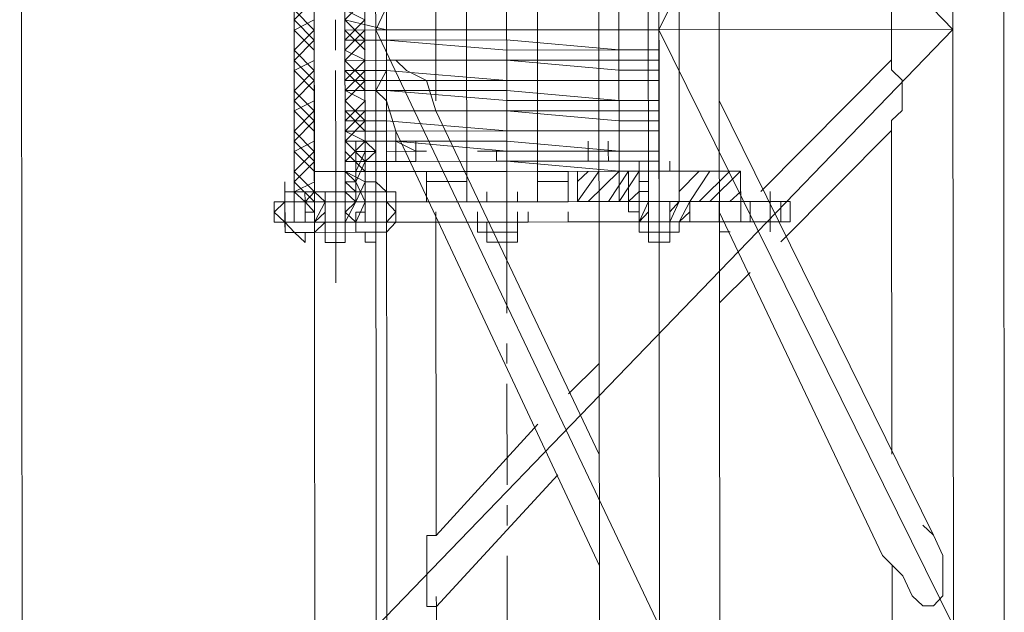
# Model space of a CAD drawing. Header units: inches. Extents: x -5850 to 5646, y 8947 to 13007.
# Tile 214 of 256: x -4173 to -4132, y 11287 to 11312. Entities that reach past the tile are written whole.
import ezdxf

# ---------------------------------------------------------------- set-up
doc = ezdxf.new("R2010")
doc.units = ezdxf.units.IN
doc.header["$MEASUREMENT"] = 0
doc.layers.add('at_Entity', color=7, linetype='Continuous')
doc.layers.add('at_Rect', color=7, linetype='Continuous')

msp = doc.modelspace()

# ---------------------------------------------------------------- linework, layer by layer
at = {"layer": 'at_Entity', "color": 7, "lineweight": 20}
for p, q in [((-4172.764, 11398.21), (-4171.962, 10500.19)), ((-4160.519, 11361.054), (-4160.474, 11311.207)), ((-4148.641, 11361.065), (-4148.596, 11311.217)), ((-4157.909, 11311.209), (-4157.931, 11336.13)), ((-4157.931, 11336.13), (-4133.819, 11311.231)), ((-4146.109, 11336.141), (-4157.909, 11311.209)), ((-4146.087, 11311.22), (-4146.109, 11336.141)), ((-4133.841, 11336.152), (-4146.087, 11311.22)), ((-4143.578, 11311.222), (-4143.6, 11336.143)), ((-4133.819, 11311.231), (-4133.841, 11336.152)), ((-4131.7, 11311.233), (-4131.722, 11336.154)), ((-4161.304, 11304.029), (-4161.329, 11331.906)), ((-4158.349, 11304.032), (-4158.374, 11331.908)), ((-4157.457, 11304.033), (-4157.481, 11331.909)), ((-4154.111, 11304.036), (-4154.136, 11331.912)), ((-4151.18, 11331.915), (-4151.155, 11304.038)), ((-4147.754, 11304.041), (-4147.778, 11331.918)), ((-4160.469, 11305.296), (-4160.492, 11331.059)), ((-4160.469, 11305.296), (-4160.492, 11331.059)), ((-4159.209, 11331.06), (-4159.186, 11305.297)), ((-4159.209, 11331.06), (-4159.186, 11305.297)), ((-4146.527, 11304.042), (-4146.551, 11331.071)), ((-4145.268, 11331.072), (-4145.245, 11305.309)), ((-4156.793, 10561.031), (-4157.478, 11328.106)), ((-4155.4, 11311.211), (-4155.402, 11313.749)), ((-4159.192, 11311.632), (-4159.192, 11312.056)), ((-4136.385, 11312.076), (-4136.384, 11311.228)), ((-4159.192, 11311.632), (-4157.463, 11311.21)), ((-4159.192, 11311.632), (-4159.192, 11311.208)), ((-4146.087, 11311.22), (-4146.087, 11311.643)), ((-4146.087, 11311.643), (-4146.087, 11311.22)), ((-4160.474, 11311.207), (-4160.43, 11261.365)), ((-4157.463, 11311.21), (-4159.192, 11311.208)), ((-4159.191, 11310.79), (-4159.192, 11311.208)), ((-4159.191, 11310.79), (-4159.192, 11311.208)), ((-4157.909, 11311.209), (-4133.819, 11311.231)), ((-4157.909, 11311.209), (-4146.065, 11286.299)), ((-4157.887, 11286.288), (-4157.909, 11311.209)), ((-4133.819, 11311.231), (-4157.887, 11286.288)), ((-4157.463, 11311.21), (-4152.444, 11311.214)), ((-4157.463, 11311.21), (-4152.444, 11311.214)), ((-4155.397, 11308.256), (-4155.4, 11311.211)), ((-4152.444, 11311.214), (-4147.76, 11311.218)), ((-4147.76, 11311.218), (-4152.444, 11311.214)), ((-4148.596, 11311.217), (-4148.552, 11261.375)), ((-4147.76, 11311.218), (-4146.087, 11311.22)), ((-4146.087, 11311.22), (-4147.76, 11311.218)), ((-4146.087, 11311.22), (-4146.086, 11310.378)), ((-4146.065, 11286.299), (-4146.087, 11311.22)), ((-4146.087, 11311.22), (-4133.797, 11286.31)), ((-4143.555, 11286.301), (-4143.578, 11311.222)), ((-4136.384, 11311.228), (-4136.383, 11309.962)), ((-4133.797, 11286.31), (-4133.819, 11311.231)), ((-4131.678, 11286.312), (-4131.7, 11311.233)), ((-4159.191, 11310.79), (-4157.463, 11310.791)), ((-4157.463, 11310.791), (-4159.191, 11310.79)), ((-4159.191, 11309.942), (-4159.191, 11310.79)), ((-4157.463, 11310.791), (-4152.444, 11310.796)), ((-4157.463, 11310.791), (-4152.443, 11310.372)), ((-4152.444, 11310.796), (-4147.759, 11310.376)), ((-4146.086, 11310.378), (-4146.087, 11310.801)), ((-4159.191, 11309.942), (-4159.191, 11310.366)), ((-4147.759, 11310.376), (-4152.443, 11310.372)), ((-4147.759, 11310.376), (-4146.086, 11310.378)), ((-4146.086, 11310.378), (-4147.759, 11310.376)), ((-4146.086, 11310.378), (-4146.086, 11309.954)), ((-4136.383, 11309.962), (-4136.383, 11310.386)), ((-4159.191, 11309.942), (-4157.462, 11309.944)), ((-4157.462, 11309.944), (-4159.191, 11309.942)), ((-4159.19, 11309.518), (-4159.191, 11309.942)), ((-4157.462, 11309.944), (-4152.443, 11309.948)), ((-4157.462, 11309.944), (-4152.443, 11309.948)), ((-4157.071, 11309.944), (-4157.462, 11309.944)), ((-4157.462, 11309.944), (-4157.461, 11309.52)), ((-4157.071, 11309.944), (-4157.462, 11309.944)), ((-4157.462, 11309.944), (-4157.461, 11309.52)), ((-4157.071, 11309.944), (-4157.462, 11309.944)), ((-4157.462, 11309.944), (-4157.461, 11309.52)), ((-4157.071, 11309.944), (-4157.462, 11309.944)), ((-4157.462, 11309.944), (-4157.461, 11309.52)), ((-4157.071, 11309.944), (-4157.462, 11309.944)), ((-4157.462, 11309.944), (-4157.461, 11309.52)), ((-4157.071, 11309.944), (-4157.462, 11309.944)), ((-4157.462, 11309.944), (-4157.461, 11309.52)), ((-4157.461, 11309.52), (-4157.462, 11309.944)), ((-4157.462, 11309.944), (-4157.071, 11309.944)), ((-4156.625, 11309.521), (-4157.071, 11309.944)), ((-4156.625, 11309.521), (-4157.071, 11309.944)), ((-4156.625, 11309.521), (-4157.071, 11309.944)), ((-4156.625, 11309.521), (-4157.071, 11309.944)), ((-4156.625, 11309.521), (-4157.071, 11309.944)), ((-4156.625, 11309.521), (-4157.071, 11309.944)), ((-4157.071, 11309.944), (-4156.625, 11309.521)), ((-4147.759, 11309.952), (-4152.443, 11309.948)), ((-4152.443, 11309.948), (-4147.758, 11309.529)), ((-4147.759, 11309.952), (-4146.086, 11309.954)), ((-4146.086, 11309.53), (-4146.086, 11309.954)), ((-4141.843, 11304.465), (-4136.383, 11309.962)), ((-4136.383, 11309.962), (-4141.843, 11304.465)), ((-4136.383, 11309.539), (-4136.383, 11309.962)), ((-4136.383, 11309.539), (-4136.383, 11309.962)), ((-4136.383, 11309.539), (-4136.383, 11309.962)), ((-4136.383, 11309.539), (-4136.383, 11309.962)), ((-4136.383, 11309.539), (-4136.383, 11309.962)), ((-4136.383, 11309.539), (-4136.383, 11309.962)), ((-4136.383, 11309.539), (-4136.383, 11309.962)), ((-4159.19, 11309.518), (-4157.461, 11309.52)), ((-4159.19, 11309.518), (-4159.19, 11309.095)), ((-4157.461, 11309.52), (-4157.907, 11308.677)), ((-4157.461, 11309.52), (-4157.907, 11308.677)), ((-4157.461, 11309.52), (-4157.907, 11308.677)), ((-4157.461, 11309.52), (-4157.907, 11308.677)), ((-4157.461, 11309.52), (-4157.907, 11308.677)), ((-4157.461, 11309.52), (-4157.907, 11308.677)), ((-4157.907, 11308.677), (-4157.461, 11309.52)), ((-4157.461, 11309.52), (-4152.442, 11309.101)), ((-4155.788, 11309.098), (-4156.625, 11309.521)), ((-4155.788, 11309.098), (-4156.625, 11309.521)), ((-4155.788, 11309.098), (-4156.625, 11309.521)), ((-4155.788, 11309.098), (-4156.625, 11309.521)), ((-4155.788, 11309.098), (-4156.625, 11309.521)), ((-4155.788, 11309.098), (-4156.625, 11309.521)), ((-4156.625, 11309.521), (-4155.788, 11309.098)), ((-4147.758, 11309.529), (-4146.086, 11309.53)), ((-4146.085, 11309.106), (-4146.086, 11309.53)), ((-4146.086, 11309.53), (-4146.085, 11309.106)), ((-4135.936, 11309.115), (-4136.383, 11309.539)), ((-4135.936, 11309.115), (-4136.383, 11309.539)), ((-4135.936, 11309.115), (-4136.383, 11309.539)), ((-4135.936, 11309.115), (-4136.383, 11309.539)), ((-4135.936, 11309.115), (-4136.383, 11309.539)), ((-4135.936, 11309.115), (-4136.383, 11309.539)), ((-4135.936, 11309.115), (-4136.383, 11309.539)), ((-4159.19, 11309.095), (-4157.461, 11309.096)), ((-4159.189, 11308.676), (-4159.19, 11309.095)), ((-4159.189, 11308.676), (-4159.19, 11309.095)), ((-4152.442, 11309.101), (-4157.461, 11309.096)), ((-4155.397, 11307.832), (-4155.788, 11309.098)), ((-4155.397, 11307.832), (-4155.788, 11309.098)), ((-4155.397, 11307.832), (-4155.788, 11309.098)), ((-4155.397, 11307.832), (-4155.788, 11309.098)), ((-4155.397, 11307.832), (-4155.788, 11309.098)), ((-4155.397, 11307.832), (-4155.788, 11309.098)), ((-4155.788, 11309.098), (-4155.397, 11307.832)), ((-4152.442, 11309.101), (-4147.758, 11309.105)), ((-4147.758, 11309.105), (-4152.442, 11309.101)), ((-4147.758, 11309.105), (-4146.085, 11309.106)), ((-4146.085, 11309.106), (-4147.758, 11309.105)), ((-4146.085, 11309.106), (-4146.084, 11308.264)), ((-4135.935, 11307.849), (-4135.936, 11309.115)), ((-4135.935, 11307.849), (-4135.936, 11309.115)), ((-4135.935, 11307.849), (-4135.936, 11309.115)), ((-4135.935, 11307.849), (-4135.936, 11309.115)), ((-4135.935, 11307.849), (-4135.936, 11309.115)), ((-4135.935, 11307.849), (-4135.936, 11309.115)), ((-4135.935, 11307.849), (-4135.936, 11309.115)), ((-4152.442, 11308.682), (-4157.461, 11308.678)), ((-4152.442, 11308.682), (-4147.757, 11308.263)), ((-4146.084, 11308.264), (-4146.085, 11308.688)), ((-4159.189, 11308.676), (-4157.461, 11308.678)), ((-4157.461, 11308.678), (-4159.189, 11308.676)), ((-4159.189, 11307.829), (-4159.189, 11308.676)), ((-4157.907, 11308.677), (-4157.46, 11308.254)), ((-4157.907, 11308.677), (-4157.46, 11308.254)), ((-4157.907, 11308.677), (-4157.46, 11308.254)), ((-4157.907, 11308.677), (-4157.46, 11308.254)), ((-4157.907, 11308.677), (-4157.46, 11308.254)), ((-4157.907, 11308.677), (-4157.46, 11308.254)), ((-4157.46, 11308.254), (-4157.907, 11308.677)), ((-4157.461, 11308.678), (-4152.442, 11308.258)), ((-4159.189, 11307.829), (-4159.189, 11308.252)), ((-4157.46, 11308.254), (-4157.069, 11306.989)), ((-4157.46, 11308.254), (-4157.069, 11306.989)), ((-4157.46, 11308.254), (-4157.069, 11306.989)), ((-4157.46, 11308.254), (-4157.069, 11306.989)), ((-4157.46, 11308.254), (-4157.069, 11306.989)), ((-4157.46, 11308.254), (-4157.069, 11306.989)), ((-4157.069, 11306.989), (-4157.46, 11308.254)), ((-4147.757, 11308.263), (-4152.442, 11308.258)), ((-4147.757, 11308.263), (-4146.084, 11308.264)), ((-4146.084, 11308.264), (-4147.757, 11308.263)), ((-4146.084, 11308.264), (-4146.084, 11307.84)), ((-4134.637, 11290.112), (-4143.575, 11308.266)), ((-4159.189, 11307.829), (-4157.46, 11307.83)), ((-4157.46, 11307.83), (-4159.189, 11307.829)), ((-4159.188, 11307.41), (-4159.189, 11307.829)), ((-4157.46, 11307.83), (-4152.441, 11307.835)), ((-4152.441, 11307.835), (-4157.46, 11307.83)), ((-4148.581, 11293.479), (-4155.397, 11307.832)), ((-4155.397, 11307.832), (-4148.581, 11293.479)), ((-4147.757, 11307.839), (-4152.441, 11307.835)), ((-4152.441, 11307.835), (-4147.757, 11307.421)), ((-4147.757, 11307.839), (-4146.084, 11307.84)), ((-4146.084, 11307.422), (-4146.084, 11307.84)), ((-4136.381, 11307.431), (-4135.935, 11307.849)), ((-4136.381, 11307.431), (-4135.935, 11307.849)), ((-4136.381, 11307.431), (-4135.935, 11307.849)), ((-4136.381, 11307.431), (-4135.935, 11307.849)), ((-4136.381, 11307.431), (-4135.935, 11307.849)), ((-4136.381, 11307.431), (-4135.935, 11307.849)), ((-4136.381, 11307.431), (-4135.935, 11307.849)), ((-4159.188, 11307.41), (-4157.46, 11307.412)), ((-4159.188, 11307.41), (-4159.188, 11306.987)), ((-4157.46, 11307.412), (-4152.44, 11306.993)), ((-4147.757, 11307.421), (-4146.084, 11307.422)), ((-4146.083, 11306.998), (-4146.084, 11307.422)), ((-4146.084, 11307.422), (-4146.083, 11306.998)), ((-4136.38, 11307.007), (-4136.381, 11307.431)), ((-4136.38, 11307.007), (-4136.381, 11307.431)), ((-4136.38, 11307.007), (-4136.381, 11307.431)), ((-4136.38, 11307.007), (-4136.381, 11307.431)), ((-4136.38, 11307.007), (-4136.381, 11307.431)), ((-4136.38, 11307.007), (-4136.381, 11307.431)), ((-4136.38, 11307.007), (-4136.381, 11307.431)), ((-4136.38, 11307.007), (-4136.381, 11307.431)), ((-4159.188, 11306.987), (-4157.459, 11306.988)), ((-4159.187, 11306.563), (-4159.188, 11306.987)), ((-4159.187, 11306.563), (-4159.188, 11306.987)), ((-4157.459, 11306.988), (-4152.44, 11306.993)), ((-4157.069, 11306.989), (-4157.068, 11306.565)), ((-4157.069, 11306.989), (-4157.068, 11306.565)), ((-4157.069, 11306.989), (-4157.068, 11306.565)), ((-4157.069, 11306.989), (-4157.068, 11306.565)), ((-4157.069, 11306.989), (-4157.068, 11306.565)), ((-4157.069, 11306.989), (-4157.068, 11306.565)), ((-4157.069, 11306.989), (-4148.576, 11288.834)), ((-4157.068, 11306.565), (-4157.069, 11306.989)), ((-4152.44, 11306.993), (-4147.756, 11306.997)), ((-4147.756, 11306.997), (-4152.44, 11306.993)), ((-4147.756, 11306.997), (-4146.083, 11306.998)), ((-4146.083, 11306.998), (-4147.756, 11306.997)), ((-4146.083, 11306.998), (-4146.083, 11306.151)), ((-4141.005, 11302.358), (-4136.38, 11307.007)), ((-4136.38, 11307.007), (-4136.368, 11293.49)), ((-4159.187, 11306.563), (-4157.459, 11306.564)), ((-4159.187, 11306.563), (-4158.741, 11306.563)), ((-4159.187, 11305.721), (-4159.187, 11306.563)), ((-4158.351, 11306.564), (-4158.741, 11306.563)), ((-4158.741, 11306.563), (-4158.741, 11305.721)), ((-4157.459, 11306.564), (-4158.351, 11306.564)), ((-4157.905, 11306.14), (-4158.351, 11306.564)), ((-4157.459, 11306.564), (-4152.44, 11306.569)), ((-4156.232, 11306.565), (-4157.459, 11306.564)), ((-4156.232, 11306.142), (-4157.068, 11306.565)), ((-4157.068, 11306.565), (-4152.44, 11306.145)), ((-4157.068, 11306.141), (-4157.068, 11306.565)), ((-4157.068, 11306.141), (-4157.068, 11306.565)), ((-4157.068, 11306.141), (-4157.068, 11306.565)), ((-4157.068, 11306.141), (-4157.068, 11306.565)), ((-4156.232, 11306.142), (-4156.232, 11306.565)), ((-4156.232, 11306.142), (-4156.232, 11306.565)), ((-4156.232, 11306.565), (-4156.232, 11306.142)), ((-4156.232, 11306.142), (-4156.232, 11306.565)), ((-4156.232, 11306.565), (-4156.232, 11306.142)), ((-4156.232, 11306.142), (-4156.232, 11306.565)), ((-4156.232, 11306.142), (-4156.232, 11306.565)), ((-4152.44, 11306.569), (-4147.755, 11306.149)), ((-4149.038, 11306.148), (-4149.038, 11306.572)), ((-4148.202, 11306.149), (-4148.202, 11306.573)), ((-4148.202, 11306.149), (-4148.202, 11306.573)), ((-4146.083, 11306.151), (-4146.083, 11306.575)), ((-4159.187, 11305.721), (-4159.187, 11306.139)), ((-4158.741, 11306.139), (-4158.74, 11305.297)), ((-4158.35, 11305.722), (-4157.905, 11306.14)), ((-4157.905, 11306.14), (-4157.904, 11305.298)), ((-4157.458, 11305.722), (-4157.458, 11306.141)), ((-4157.458, 11305.722), (-4157.458, 11306.141)), ((-4157.068, 11306.141), (-4157.068, 11305.723)), ((-4156.232, 11306.142), (-4156.622, 11306.141)), ((-4156.622, 11306.141), (-4156.232, 11306.142)), ((-4156.232, 11306.142), (-4156.231, 11305.723)), ((-4156.232, 11306.142), (-4155.785, 11306.142)), ((-4155.785, 11306.142), (-4156.232, 11306.142)), ((-4156.232, 11306.142), (-4156.231, 11305.723)), ((-4156.232, 11306.142), (-4156.231, 11305.723)), ((-4156.232, 11306.142), (-4156.231, 11305.723)), ((-4147.755, 11306.149), (-4152.44, 11306.145)), ((-4148.202, 11306.149), (-4149.038, 11306.148)), ((-4149.038, 11306.148), (-4148.202, 11306.149)), ((-4149.038, 11306.148), (-4148.592, 11306.148)), ((-4149.038, 11306.148), (-4149.038, 11305.73)), ((-4149.038, 11306.148), (-4149.038, 11305.73)), ((-4149.038, 11306.148), (-4149.038, 11305.73)), ((-4148.592, 11306.148), (-4148.592, 11305.73)), ((-4148.202, 11306.149), (-4148.201, 11305.731)), ((-4148.201, 11305.731), (-4148.202, 11306.149)), ((-4147.755, 11306.149), (-4146.083, 11306.151)), ((-4146.083, 11306.151), (-4147.755, 11306.149)), ((-4147.755, 11305.731), (-4147.755, 11306.149)), ((-4147.755, 11305.731), (-4147.755, 11306.149)), ((-4146.082, 11305.732), (-4146.083, 11306.151)), ((-4146.083, 11306.151), (-4146.082, 11305.732)), ((-4160.469, 11305.296), (-4160.469, 11305.72)), ((-4160.469, 11305.296), (-4160.469, 11305.72)), ((-4160.469, 11305.296), (-4160.469, 11305.72)), ((-4160.469, 11305.296), (-4160.469, 11305.72)), ((-4157.458, 11305.722), (-4159.187, 11305.721)), ((-4159.186, 11305.297), (-4159.187, 11305.721)), ((-4159.186, 11305.297), (-4159.187, 11305.721)), ((-4159.186, 11305.297), (-4159.187, 11305.721)), ((-4159.187, 11305.721), (-4158.741, 11305.721)), ((-4159.186, 11305.297), (-4159.187, 11305.721)), ((-4159.186, 11305.297), (-4159.187, 11305.721)), ((-4158.741, 11305.721), (-4158.35, 11305.722)), ((-4158.74, 11305.297), (-4158.741, 11305.721)), ((-4158.74, 11305.297), (-4158.741, 11305.721)), ((-4158.35, 11305.722), (-4158.35, 11305.298)), ((-4158.35, 11305.722), (-4157.458, 11305.722)), ((-4157.458, 11305.722), (-4152.439, 11305.727)), ((-4152.439, 11305.727), (-4157.458, 11305.722)), ((-4156.231, 11305.723), (-4157.068, 11305.723)), ((-4157.068, 11305.723), (-4156.231, 11305.723)), ((-4152.439, 11305.727), (-4151.157, 11305.728)), ((-4152.439, 11305.727), (-4147.755, 11305.307)), ((-4151.157, 11305.728), (-4147.755, 11305.731)), ((-4148.201, 11305.731), (-4149.038, 11305.73)), ((-4149.038, 11305.73), (-4148.201, 11305.731)), ((-4148.592, 11305.73), (-4149.038, 11305.73)), ((-4147.755, 11305.731), (-4146.082, 11305.732)), ((-4146.918, 11305.308), (-4146.919, 11305.732)), ((-4146.528, 11305.308), (-4146.528, 11305.732)), ((-4146.528, 11305.308), (-4146.528, 11305.732)), ((-4146.528, 11305.308), (-4146.528, 11305.732)), ((-4146.082, 11305.732), (-4146.082, 11305.309)), ((-4146.082, 11305.309), (-4146.082, 11305.732)), ((-4145.636, 11305.309), (-4145.636, 11305.733)), ((-4145.245, 11305.309), (-4145.246, 11305.733)), ((-4145.245, 11305.309), (-4145.246, 11305.733)), ((-4145.245, 11305.309), (-4145.246, 11305.733)), ((-4161.305, 11304.871), (-4161.305, 11305.295)), ((-4160.468, 11304.448), (-4160.469, 11305.296)), ((-4160.469, 11305.296), (-4160.023, 11305.296)), ((-4160.023, 11305.296), (-4160.469, 11305.296)), ((-4160.468, 11304.448), (-4160.469, 11305.296)), ((-4160.023, 11305.296), (-4159.186, 11305.297)), ((-4159.186, 11305.297), (-4160.023, 11305.296)), ((-4159.186, 11305.297), (-4157.904, 11305.298)), ((-4158.74, 11305.297), (-4159.186, 11305.297)), ((-4158.74, 11305.297), (-4159.186, 11305.297)), ((-4159.186, 11304.449), (-4159.186, 11305.297)), ((-4158.739, 11304.45), (-4158.74, 11305.297)), ((-4157.904, 11305.298), (-4157.458, 11305.299)), ((-4157.903, 11304.032), (-4157.904, 11305.298)), ((-4157.458, 11305.299), (-4152.439, 11305.303)), ((-4155.785, 11305.3), (-4154.112, 11305.301)), ((-4155.784, 11304.034), (-4155.785, 11305.3)), ((-4152.439, 11305.303), (-4147.755, 11305.307)), ((-4149.874, 11305.305), (-4151.156, 11305.304)), ((-4146.918, 11305.308), (-4149.483, 11305.306)), ((-4149.483, 11305.306), (-4149.483, 11304.882)), ((-4147.755, 11305.307), (-4146.082, 11305.309)), ((-4147.755, 11305.307), (-4147.364, 11305.308)), ((-4146.082, 11305.309), (-4147.364, 11305.308)), ((-4147.364, 11305.308), (-4147.363, 11304.042)), ((-4142.68, 11305.312), (-4146.918, 11305.308)), ((-4146.918, 11305.308), (-4146.528, 11305.308)), ((-4146.918, 11305.308), (-4146.917, 11304.042)), ((-4146.918, 11305.308), (-4146.528, 11305.308)), ((-4146.528, 11305.308), (-4146.918, 11305.308)), ((-4145.245, 11305.309), (-4146.528, 11305.308)), ((-4146.528, 11305.308), (-4145.636, 11305.309)), ((-4145.636, 11305.309), (-4146.528, 11305.308)), ((-4146.528, 11305.308), (-4146.527, 11304.042)), ((-4145.636, 11305.309), (-4145.245, 11305.309)), ((-4145.245, 11305.309), (-4145.636, 11305.309)), ((-4145.636, 11305.309), (-4145.245, 11305.309)), ((-4145.244, 11304.044), (-4145.245, 11305.309)), ((-4145.245, 11305.309), (-4145.244, 11304.044)), ((-4145.244, 11304.044), (-4145.245, 11305.309)), ((-4142.68, 11304.888), (-4142.68, 11305.312)), ((-4161.695, 11304.447), (-4161.695, 11304.871)), ((-4161.305, 11304.447), (-4161.305, 11304.871)), ((-4161.305, 11304.871), (-4161.305, 11304.447)), ((-4160.468, 11304.448), (-4160.469, 11304.872)), ((-4158.739, 11304.45), (-4158.74, 11304.874)), ((-4157.903, 11304.874), (-4158.35, 11304.874)), ((-4157.457, 11304.451), (-4157.903, 11304.874)), ((-4155.784, 11304.876), (-4154.111, 11304.878)), ((-4149.873, 11304.881), (-4151.156, 11304.88)), ((-4149.482, 11304.04), (-4149.483, 11304.882)), ((-4142.679, 11304.046), (-4142.68, 11304.888)), ((-4161.694, 11303.181), (-4161.695, 11304.447)), ((-4161.695, 11304.029), (-4161.695, 11304.447)), ((-4161.305, 11304.447), (-4161.695, 11304.447)), ((-4161.695, 11304.029), (-4161.695, 11304.447)), ((-4161.304, 11304.029), (-4161.305, 11304.447)), ((-4161.305, 11304.447), (-4161.304, 11304.029)), ((-4160.468, 11304.03), (-4160.468, 11304.448)), ((-4160.468, 11304.03), (-4160.468, 11304.448)), ((-4160.468, 11304.03), (-4160.468, 11304.448)), ((-4160.468, 11304.448), (-4160.468, 11304.03)), ((-4160.468, 11304.03), (-4160.468, 11304.448)), ((-4160.468, 11304.03), (-4160.468, 11304.448)), ((-4160.022, 11304.03), (-4160.022, 11304.449)), ((-4159.185, 11304.031), (-4159.186, 11304.449)), ((-4159.185, 11304.031), (-4159.186, 11304.449)), ((-4159.186, 11304.449), (-4159.185, 11304.031)), ((-4159.185, 11304.031), (-4159.186, 11304.449)), ((-4158.739, 11304.032), (-4158.739, 11304.45)), ((-4158.739, 11304.45), (-4158.739, 11304.032)), ((-4158.739, 11304.032), (-4158.739, 11304.45)), ((-4158.739, 11304.032), (-4158.739, 11304.45)), ((-4157.457, 11304.451), (-4158.349, 11304.45)), ((-4157.457, 11304.033), (-4157.457, 11304.451)), ((-4157.457, 11304.451), (-4157.457, 11304.033)), ((-4157.067, 11304.451), (-4157.457, 11304.451)), ((-4157.457, 11304.033), (-4157.457, 11304.451)), ((-4157.066, 11304.033), (-4157.067, 11304.451)), ((-4153.274, 11304.036), (-4153.275, 11304.455)), ((-4152.438, 11304.037), (-4152.438, 11304.455)), ((-4152.438, 11304.037), (-4152.438, 11304.455)), ((-4151.992, 11304.038), (-4151.992, 11304.456)), ((-4151.992, 11304.038), (-4151.992, 11304.456)), ((-4149.482, 11304.04), (-4149.483, 11304.458)), ((-4146.917, 11304.042), (-4146.917, 11304.46)), ((-4146.917, 11304.042), (-4146.917, 11304.46)), ((-4146.917, 11304.042), (-4146.917, 11304.46)), ((-4146.917, 11304.042), (-4146.917, 11304.46)), ((-4146.917, 11304.042), (-4146.917, 11304.46)), ((-4146.527, 11304.042), (-4146.527, 11304.461)), ((-4145.244, 11304.044), (-4145.245, 11304.462)), ((-4145.244, 11304.044), (-4145.245, 11304.462)), ((-4145.244, 11304.044), (-4145.245, 11304.462)), ((-4145.244, 11304.044), (-4145.245, 11304.462)), ((-4145.244, 11304.044), (-4145.245, 11304.462)), ((-4145.244, 11304.044), (-4145.245, 11304.462)), ((-4142.679, 11304.046), (-4142.679, 11304.464)), ((-4142.679, 11304.046), (-4142.679, 11304.464)), ((-4161.695, 11304.029), (-4162.141, 11304.028)), ((-4162.141, 11304.028), (-4162.14, 11303.181)), ((-4162.14, 11303.605), (-4161.695, 11304.029)), ((-4161.304, 11304.029), (-4161.695, 11304.029)), ((-4161.695, 11304.029), (-4161.694, 11303.181)), ((-4161.695, 11304.029), (-4161.694, 11303.181)), ((-4160.858, 11304.03), (-4161.304, 11304.029)), ((-4160.468, 11304.03), (-4161.304, 11304.029)), ((-4161.304, 11304.029), (-4161.304, 11303.182)), ((-4161.304, 11304.029), (-4161.304, 11303.182)), ((-4160.468, 11304.03), (-4160.858, 11304.03)), ((-4160.468, 11304.03), (-4159.185, 11304.031)), ((-4160.022, 11304.03), (-4160.021, 11303.183)), ((-4160.022, 11304.03), (-4160.021, 11303.183)), ((-4158.739, 11304.032), (-4159.185, 11304.031)), ((-4158.349, 11304.032), (-4159.185, 11304.031)), ((-4159.185, 11304.031), (-4158.739, 11304.032)), ((-4159.185, 11304.031), (-4159.184, 11303.183)), ((-4159.185, 11304.031), (-4159.184, 11303.183)), ((-4158.349, 11304.032), (-4158.739, 11304.032)), ((-4157.903, 11304.032), (-4158.349, 11304.032)), ((-4157.903, 11304.032), (-4153.274, 11304.036)), ((-4157.457, 11304.033), (-4157.903, 11304.032)), ((-4152.438, 11304.037), (-4157.457, 11304.033)), ((-4157.456, 11303.185), (-4157.457, 11304.033)), ((-4157.457, 11304.033), (-4157.456, 11303.185)), ((-4157.066, 11303.609), (-4157.457, 11304.033)), ((-4157.065, 11303.185), (-4157.066, 11304.033)), ((-4153.274, 11304.036), (-4155.784, 11304.034)), ((-4155.784, 11304.034), (-4153.665, 11304.036)), ((-4153.665, 11304.036), (-4154.111, 11304.036)), ((-4153.665, 11304.036), (-4151.992, 11304.038)), ((-4151.992, 11304.038), (-4153.665, 11304.036)), ((-4153.274, 11304.036), (-4153.665, 11304.036)), ((-4153.274, 11304.036), (-4149.873, 11304.039)), ((-4153.274, 11304.036), (-4152.438, 11304.037)), ((-4147.754, 11304.041), (-4152.438, 11304.037)), ((-4149.873, 11304.039), (-4152.438, 11304.037)), ((-4151.546, 11304.038), (-4152.438, 11304.037)), ((-4149.873, 11304.039), (-4151.992, 11304.038)), ((-4151.155, 11304.038), (-4151.992, 11304.038)), ((-4149.873, 11304.039), (-4147.363, 11304.042)), ((-4146.917, 11304.042), (-4149.482, 11304.04)), ((-4147.363, 11304.042), (-4147.754, 11304.041)), ((-4147.363, 11304.042), (-4146.527, 11304.042)), ((-4146.917, 11304.042), (-4146.527, 11304.042)), ((-4146.917, 11304.042), (-4146.527, 11304.042)), ((-4145.635, 11304.043), (-4146.527, 11304.042)), ((-4146.526, 11303.195), (-4146.527, 11304.042)), ((-4146.527, 11304.042), (-4146.526, 11303.195)), ((-4145.635, 11304.043), (-4145.244, 11304.044)), ((-4145.634, 11303.196), (-4145.635, 11304.043)), ((-4145.635, 11304.043), (-4145.634, 11303.196)), ((-4142.679, 11304.046), (-4145.244, 11304.044)), ((-4145.244, 11304.044), (-4144.798, 11304.044)), ((-4144.798, 11304.044), (-4143.571, 11304.045)), ((-4143.571, 11304.045), (-4142.679, 11304.046)), ((-4143.571, 11304.045), (-4143.571, 11303.197)), ((-4142.679, 11304.046), (-4141.006, 11304.047)), ((-4142.288, 11303.199), (-4142.289, 11304.046)), ((-4141.006, 11304.047), (-4140.616, 11304.048)), ((-4141.005, 11303.2), (-4141.006, 11304.047)), ((-4140.615, 11303.2), (-4140.616, 11304.048)), ((-4161.694, 11303.181), (-4162.14, 11303.605)), ((-4161.304, 11303.182), (-4161.304, 11303.605)), ((-4160.467, 11303.182), (-4160.467, 11303.606)), ((-4160.467, 11303.182), (-4160.467, 11303.606)), ((-4158.738, 11303.184), (-4158.739, 11303.608)), ((-4157.456, 11303.185), (-4157.066, 11303.609)), ((-4155.381, 11290.093), (-4155.393, 11303.611)), ((-4153.664, 11303.188), (-4153.664, 11303.612)), ((-4151.991, 11303.19), (-4151.991, 11303.614)), ((-4151.991, 11303.19), (-4151.991, 11303.614)), ((-4151.545, 11303.19), (-4151.545, 11303.614)), ((-4146.916, 11303.194), (-4146.917, 11303.618)), ((-4146.916, 11303.194), (-4146.917, 11303.618)), ((-4146.526, 11303.195), (-4146.526, 11303.619)), ((-4143.571, 11303.621), (-4136.755, 11289.268)), ((-4136.755, 11289.268), (-4143.571, 11303.621)), ((-4142.678, 11303.198), (-4142.679, 11303.622)), ((-4161.694, 11303.181), (-4162.14, 11303.181)), ((-4161.304, 11303.182), (-4161.694, 11303.181)), ((-4161.304, 11303.182), (-4161.694, 11303.181)), ((-4161.693, 11302.757), (-4161.694, 11303.181)), ((-4161.694, 11303.181), (-4161.303, 11302.758)), ((-4160.857, 11303.182), (-4161.304, 11303.182)), ((-4160.467, 11303.182), (-4160.857, 11303.182)), ((-4158.738, 11303.184), (-4160.467, 11303.182)), ((-4160.467, 11303.182), (-4159.184, 11303.183)), ((-4160.467, 11303.182), (-4160.467, 11302.759)), ((-4160.021, 11303.183), (-4160.021, 11302.759)), ((-4158.738, 11303.184), (-4159.184, 11303.183)), ((-4159.184, 11303.183), (-4159.184, 11302.76)), ((-4158.348, 11303.184), (-4158.738, 11303.184)), ((-4158.738, 11303.184), (-4158.738, 11302.76)), ((-4158.738, 11303.184), (-4158.738, 11302.76)), ((-4158.738, 11303.184), (-4158.738, 11302.76)), ((-4157.902, 11303.185), (-4158.348, 11303.184)), ((-4157.902, 11303.185), (-4153.664, 11303.188)), ((-4157.455, 11302.761), (-4157.456, 11303.185)), ((-4157.455, 11302.761), (-4157.065, 11303.185)), ((-4152.437, 11303.19), (-4153.664, 11303.188)), ((-4152.827, 11303.189), (-4153.664, 11303.188)), ((-4153.664, 11303.188), (-4152.827, 11303.189)), ((-4153.664, 11303.188), (-4153.663, 11302.765)), ((-4153.273, 11303.189), (-4153.273, 11302.765)), ((-4152.827, 11303.189), (-4151.991, 11303.19)), ((-4151.991, 11303.19), (-4152.827, 11303.189)), ((-4152.437, 11303.19), (-4152.437, 11302.766)), ((-4151.991, 11303.19), (-4152.437, 11303.19)), ((-4151.991, 11303.19), (-4149.872, 11303.192)), ((-4151.99, 11302.348), (-4151.991, 11303.19)), ((-4151.991, 11302.766), (-4151.991, 11303.19)), ((-4151.991, 11303.19), (-4151.991, 11302.766)), ((-4151.991, 11303.19), (-4151.545, 11303.19)), ((-4149.872, 11303.192), (-4146.916, 11303.194)), ((-4146.916, 11303.194), (-4146.526, 11303.195)), ((-4146.526, 11303.195), (-4146.916, 11303.194)), ((-4146.916, 11303.194), (-4146.526, 11303.195)), ((-4146.916, 11303.194), (-4146.08, 11303.195)), ((-4146.916, 11303.194), (-4146.916, 11302.771)), ((-4146.526, 11303.195), (-4145.634, 11303.196)), ((-4146.526, 11303.195), (-4145.634, 11303.196)), ((-4146.526, 11303.195), (-4146.525, 11302.353)), ((-4146.526, 11303.195), (-4146.525, 11302.353)), ((-4146.526, 11303.195), (-4146.526, 11302.771)), ((-4146.08, 11303.195), (-4146.526, 11303.195)), ((-4145.634, 11303.196), (-4146.08, 11303.195)), ((-4145.243, 11303.196), (-4146.08, 11303.195)), ((-4145.634, 11303.196), (-4144.797, 11303.196)), ((-4145.634, 11303.196), (-4145.633, 11302.354)), ((-4145.634, 11303.196), (-4145.633, 11302.354)), ((-4145.634, 11303.196), (-4145.243, 11303.196)), ((-4145.634, 11303.196), (-4145.633, 11302.772)), ((-4145.243, 11303.196), (-4145.634, 11303.196)), ((-4145.243, 11303.196), (-4145.243, 11302.772)), ((-4144.797, 11303.196), (-4143.571, 11303.197)), ((-4143.571, 11303.197), (-4142.678, 11303.198)), ((-4142.678, 11303.198), (-4141.005, 11303.2)), ((-4141.005, 11303.2), (-4140.615, 11303.2)), ((-4161.303, 11302.758), (-4161.693, 11302.757)), ((-4160.857, 11302.34), (-4161.303, 11302.758)), ((-4161.303, 11302.758), (-4160.857, 11302.758)), ((-4160.857, 11302.758), (-4160.467, 11302.759)), ((-4160.857, 11302.758), (-4160.467, 11302.759)), ((-4160.857, 11302.34), (-4160.857, 11302.758)), ((-4158.738, 11302.76), (-4160.467, 11302.759)), ((-4160.02, 11302.341), (-4160.021, 11302.759)), ((-4160.021, 11302.759), (-4160.02, 11302.341)), ((-4159.184, 11302.341), (-4159.184, 11302.76)), ((-4159.184, 11302.76), (-4159.184, 11302.341)), ((-4158.738, 11302.76), (-4158.348, 11302.76)), ((-4158.738, 11302.76), (-4158.348, 11302.76)), ((-4158.348, 11302.76), (-4157.455, 11302.761)), ((-4158.348, 11302.76), (-4158.347, 11302.342)), ((-4157.901, 11302.343), (-4157.902, 11302.761)), ((-4157.902, 11302.761), (-4157.455, 11302.761)), ((-4151.991, 11302.766), (-4153.663, 11302.765)), ((-4153.273, 11302.347), (-4153.273, 11302.765)), ((-4153.273, 11302.765), (-4153.273, 11302.347)), ((-4152.436, 11302.347), (-4152.437, 11302.766)), ((-4152.436, 11302.347), (-4152.437, 11302.766)), ((-4152.437, 11302.766), (-4152.436, 11302.347)), ((-4145.243, 11302.772), (-4146.916, 11302.771)), ((-4146.525, 11302.353), (-4146.526, 11302.771)), ((-4146.526, 11302.771), (-4146.525, 11302.353)), ((-4145.633, 11302.772), (-4145.633, 11302.354)), ((-4143.57, 11302.774), (-4143.124, 11302.774)), ((-4160.02, 11302.341), (-4159.184, 11302.341)), ((-4159.184, 11302.341), (-4160.02, 11302.341)), ((-4159.184, 11302.341), (-4160.02, 11302.341)), ((-4158.347, 11302.342), (-4157.901, 11302.343)), ((-4153.273, 11302.347), (-4152.436, 11302.347)), ((-4152.436, 11302.347), (-4153.273, 11302.347)), ((-4152.436, 11302.347), (-4151.99, 11302.348)), ((-4145.633, 11302.354), (-4146.525, 11302.353)), ((-4146.525, 11302.353), (-4145.633, 11302.354)), ((-4145.633, 11302.354), (-4146.525, 11302.353)), ((-4143.567, 11299.818), (-4142.286, 11301.085)), ((-4148.584, 11297.282), (-4149.865, 11296.009)), ((-4151.147, 11294.742), (-4155.381, 11290.093)), ((-4148.582, 11294.745), (-4148.581, 11294.326)), ((-4150.309, 11292.63), (-4155.378, 11287.138)), ((-4155.381, 11290.093), (-4155.381, 11290.517)), ((-4134.637, 11290.112), (-4135.083, 11290.535)), ((-4134.637, 11290.112), (-4135.083, 11290.535)), ((-4134.637, 11290.112), (-4135.083, 11290.535)), ((-4134.637, 11290.112), (-4135.083, 11290.535)), ((-4134.637, 11290.112), (-4135.083, 11290.535)), ((-4134.637, 11290.112), (-4135.083, 11290.535)), ((-4135.083, 11290.535), (-4134.637, 11290.112)), ((-4155.381, 11290.093), (-4155.771, 11290.093)), ((-4155.771, 11290.093), (-4155.769, 11287.138)), ((-4155.381, 11290.093), (-4155.771, 11290.093)), ((-4155.771, 11290.093), (-4155.769, 11287.138)), ((-4155.381, 11290.093), (-4155.771, 11290.093)), ((-4155.771, 11290.093), (-4155.769, 11287.138)), ((-4155.381, 11290.093), (-4155.771, 11290.093)), ((-4155.771, 11290.093), (-4155.769, 11287.138)), ((-4155.381, 11290.093), (-4155.771, 11290.093)), ((-4155.771, 11290.093), (-4155.769, 11287.138)), ((-4155.381, 11290.093), (-4155.771, 11290.093)), ((-4155.771, 11290.093), (-4155.769, 11287.138)), ((-4155.381, 11290.093), (-4155.771, 11290.093)), ((-4155.771, 11290.093), (-4155.769, 11287.138)), ((-4134.245, 11289.27), (-4134.637, 11290.112)), ((-4134.245, 11289.27), (-4134.637, 11290.112)), ((-4134.245, 11289.27), (-4134.637, 11290.112)), ((-4134.245, 11289.27), (-4134.637, 11290.112)), ((-4134.245, 11289.27), (-4134.637, 11290.112)), ((-4134.245, 11289.27), (-4134.637, 11290.112)), ((-4134.637, 11290.112), (-4134.245, 11289.27)), ((-4136.755, 11289.268), (-4135.918, 11288.421)), ((-4136.755, 11289.268), (-4135.918, 11288.421)), ((-4136.755, 11289.268), (-4135.918, 11288.421)), ((-4136.755, 11289.268), (-4135.918, 11288.421)), ((-4136.755, 11289.268), (-4135.918, 11288.421)), ((-4136.755, 11289.268), (-4135.918, 11288.421)), ((-4135.918, 11288.421), (-4136.755, 11289.268)), ((-4134.244, 11287.575), (-4134.245, 11289.27)), ((-4134.244, 11287.575), (-4134.245, 11289.27)), ((-4134.244, 11287.575), (-4134.245, 11289.27)), ((-4134.244, 11287.575), (-4134.245, 11289.27)), ((-4134.244, 11287.575), (-4134.245, 11289.27)), ((-4134.244, 11287.575), (-4134.245, 11289.27)), ((-4134.245, 11289.27), (-4134.244, 11287.575)), ((-4136.364, 11288.845), (-4136.362, 11286.307)), ((-4135.918, 11288.421), (-4135.527, 11287.574)), ((-4135.918, 11288.421), (-4135.527, 11287.574)), ((-4135.918, 11288.421), (-4135.527, 11287.574)), ((-4135.918, 11288.421), (-4135.527, 11287.574)), ((-4135.918, 11288.421), (-4135.527, 11287.574)), ((-4135.918, 11288.421), (-4135.527, 11287.574)), ((-4135.527, 11287.574), (-4135.918, 11288.421)), ((-4155.378, 11287.138), (-4155.379, 11287.556)), ((-4135.527, 11287.574), (-4135.08, 11287.156)), ((-4135.527, 11287.574), (-4135.08, 11287.156)), ((-4135.527, 11287.574), (-4135.08, 11287.156)), ((-4135.527, 11287.574), (-4135.08, 11287.156)), ((-4135.527, 11287.574), (-4135.08, 11287.156)), ((-4135.527, 11287.574), (-4135.08, 11287.156)), ((-4135.08, 11287.156), (-4135.527, 11287.574)), ((-4134.634, 11287.156), (-4134.244, 11287.575)), ((-4134.634, 11287.156), (-4134.244, 11287.575)), ((-4134.634, 11287.156), (-4134.244, 11287.575)), ((-4134.634, 11287.156), (-4134.244, 11287.575)), ((-4134.634, 11287.156), (-4134.244, 11287.575)), ((-4134.634, 11287.156), (-4134.244, 11287.575)), ((-4134.244, 11287.575), (-4134.634, 11287.156)), ((-4155.769, 11287.138), (-4155.378, 11287.138)), ((-4155.769, 11287.138), (-4155.378, 11287.138)), ((-4155.769, 11287.138), (-4155.378, 11287.138)), ((-4155.769, 11287.138), (-4155.378, 11287.138)), ((-4155.769, 11287.138), (-4155.378, 11287.138)), ((-4155.769, 11287.138), (-4155.378, 11287.138)), ((-4155.769, 11287.138), (-4155.378, 11287.138)), ((-4155.377, 11286.29), (-4155.378, 11287.138)), ((-4135.08, 11287.156), (-4134.634, 11287.156)), ((-4135.08, 11287.156), (-4134.634, 11287.156)), ((-4135.08, 11287.156), (-4134.634, 11287.156)), ((-4135.08, 11287.156), (-4134.634, 11287.156)), ((-4135.08, 11287.156), (-4134.634, 11287.156)), ((-4135.08, 11287.156), (-4134.634, 11287.156)), ((-4134.634, 11287.156), (-4135.08, 11287.156))]:
    msp.add_line(p, q, dxfattribs=at)
at = {"layer": 'at_Entity', "color": 3, "lineweight": 20}
for p, q in [((-4161.311, 11311.63), (-4160.475, 11312.478)), ((-4159.192, 11311.632), (-4158.356, 11312.48)), ((-4152.445, 11312.485), (-4152.444, 11311.214)), ((-4146.088, 11312.491), (-4146.087, 11311.22)), ((-4161.311, 11312.054), (-4160.474, 11311.207)), ((-4159.192, 11312.056), (-4158.356, 11311.633)), ((-4152.445, 11312.062), (-4152.444, 11311.214)), ((-4161.311, 11311.206), (-4160.475, 11311.631)), ((-4161.311, 11311.63), (-4160.474, 11310.789)), ((-4159.581, 11310.366), (-4159.582, 11311.631)), ((-4159.192, 11311.632), (-4158.355, 11310.79)), ((-4159.191, 11310.79), (-4158.356, 11311.633)), ((-4152.444, 11311.214), (-4152.445, 11311.638)), ((-4161.311, 11311.206), (-4160.473, 11310.365)), ((-4161.31, 11310.364), (-4160.474, 11311.207)), ((-4159.192, 11311.208), (-4158.354, 11310.367)), ((-4159.191, 11310.366), (-4158.355, 11311.209)), ((-4152.444, 11311.214), (-4152.444, 11310.796)), ((-4152.443, 11310.372), (-4152.444, 11311.214)), ((-4152.444, 11310.796), (-4152.444, 11311.214)), ((-4161.31, 11309.94), (-4160.474, 11310.789)), ((-4159.191, 11309.942), (-4158.355, 11310.79)), ((-4161.31, 11310.364), (-4160.473, 11309.517)), ((-4159.191, 11310.366), (-4158.354, 11309.943)), ((-4152.443, 11310.372), (-4152.443, 11309.948)), ((-4152.443, 11310.372), (-4152.44, 11306.145)), ((-4152.443, 11309.948), (-4152.443, 11310.372)), ((-4146.086, 11310.378), (-4146.083, 11306.575)), ((-4161.31, 11309.94), (-4160.472, 11309.093)), ((-4161.309, 11309.516), (-4160.473, 11309.941)), ((-4159.191, 11309.942), (-4158.353, 11309.095)), ((-4159.19, 11309.095), (-4158.354, 11309.943)), ((-4152.443, 11309.948), (-4152.442, 11309.101)), ((-4161.309, 11309.516), (-4160.472, 11308.675)), ((-4161.308, 11308.674), (-4160.473, 11309.517)), ((-4159.577, 11305.297), (-4159.58, 11309.518)), ((-4159.19, 11309.518), (-4158.353, 11308.677)), ((-4159.189, 11308.676), (-4158.354, 11309.519)), ((-4152.442, 11309.101), (-4152.443, 11309.524)), ((-4161.308, 11308.251), (-4160.472, 11309.093)), ((-4159.189, 11308.252), (-4158.353, 11309.095)), ((-4152.442, 11309.101), (-4152.442, 11308.682)), ((-4152.442, 11308.682), (-4152.442, 11308.258)), ((-4161.308, 11308.674), (-4160.471, 11307.828)), ((-4159.189, 11308.676), (-4158.353, 11308.253)), ((-4161.308, 11307.827), (-4160.472, 11308.251)), ((-4161.308, 11308.251), (-4160.471, 11307.409)), ((-4159.189, 11308.252), (-4158.352, 11307.411)), ((-4159.188, 11307.41), (-4158.353, 11308.253)), ((-4152.441, 11307.835), (-4152.442, 11308.258)), ((-4152.442, 11308.258), (-4152.441, 11307.835)), ((-4161.308, 11307.827), (-4160.47, 11306.985)), ((-4161.307, 11306.985), (-4160.471, 11307.828)), ((-4159.189, 11307.829), (-4158.351, 11306.987)), ((-4159.188, 11306.987), (-4158.352, 11307.829)), ((-4152.441, 11307.835), (-4152.44, 11306.993)), ((-4161.307, 11306.561), (-4160.471, 11307.409)), ((-4159.187, 11306.563), (-4158.352, 11307.411)), ((-4152.44, 11306.993), (-4152.441, 11307.416)), ((-4161.307, 11306.985), (-4160.47, 11306.138)), ((-4159.188, 11306.987), (-4158.351, 11306.564)), ((-4157.068, 11306.565), (-4157.069, 11306.989)), ((-4152.44, 11306.993), (-4152.44, 11306.569)), ((-4152.44, 11306.569), (-4152.44, 11306.993)), ((-4161.307, 11306.561), (-4160.469, 11305.72)), ((-4161.306, 11306.137), (-4160.47, 11306.562)), ((-4159.187, 11305.721), (-4158.351, 11306.564)), ((-4159.187, 11306.563), (-4158.35, 11305.722)), ((-4158.351, 11306.564), (-4158.35, 11305.722)), ((-4157.459, 11306.564), (-4157.068, 11306.565)), ((-4157.458, 11305.722), (-4157.459, 11306.564)), ((-4157.068, 11306.565), (-4157.068, 11305.723)), ((-4157.068, 11306.141), (-4157.068, 11306.565)), ((-4157.068, 11306.565), (-4157.068, 11306.141)), ((-4157.068, 11306.141), (-4157.068, 11306.565)), ((-4157.068, 11306.141), (-4157.068, 11306.565)), ((-4156.232, 11306.565), (-4156.231, 11305.723)), ((-4152.44, 11306.569), (-4152.44, 11306.145)), ((-4152.44, 11306.145), (-4152.44, 11306.569)), ((-4152.44, 11306.145), (-4152.44, 11306.569)), ((-4148.202, 11306.149), (-4148.202, 11306.573)), ((-4148.202, 11306.149), (-4148.202, 11306.573)), ((-4146.083, 11306.575), (-4146.082, 11305.732)), ((-4161.306, 11306.137), (-4160.469, 11305.296)), ((-4161.305, 11305.295), (-4160.47, 11306.138)), ((-4159.187, 11306.139), (-4158.35, 11305.298)), ((-4158.741, 11306.139), (-4157.905, 11306.14)), ((-4158.74, 11305.297), (-4158.351, 11306.14)), ((-4157.458, 11306.141), (-4155.785, 11306.142)), ((-4153.666, 11306.144), (-4151.994, 11306.145)), ((-4152.439, 11305.727), (-4152.44, 11306.145)), ((-4152.44, 11306.145), (-4152.439, 11305.727)), ((-4149.038, 11306.148), (-4149.038, 11305.73)), ((-4148.202, 11306.149), (-4148.201, 11305.731)), ((-4148.202, 11306.149), (-4148.201, 11305.731)), ((-4148.201, 11305.731), (-4148.202, 11306.149)), ((-4147.755, 11305.731), (-4147.755, 11306.149)), ((-4161.305, 11304.871), (-4160.469, 11305.72)), ((-4158.74, 11304.874), (-4158.35, 11305.722)), ((-4158.35, 11305.722), (-4158.35, 11305.298)), ((-4157.068, 11305.723), (-4157.458, 11305.722)), ((-4152.439, 11305.727), (-4152.439, 11305.303)), ((-4152.439, 11305.303), (-4152.439, 11305.727)), ((-4152.439, 11305.727), (-4152.439, 11305.303)), ((-4149.484, 11305.729), (-4147.755, 11305.731)), ((-4148.201, 11305.731), (-4147.755, 11305.731)), ((-4146.918, 11305.308), (-4146.919, 11305.732)), ((-4146.082, 11305.732), (-4146.081, 11304.885)), ((-4146.082, 11305.732), (-4146.082, 11305.309)), ((-4161.305, 11305.295), (-4160.468, 11304.448)), ((-4160.469, 11305.296), (-4160.468, 11304.03)), ((-4159.576, 11304.031), (-4159.577, 11305.297)), ((-4158.74, 11305.297), (-4159.186, 11305.297)), ((-4159.186, 11305.297), (-4158.74, 11304.874)), ((-4159.186, 11305.297), (-4158.35, 11304.874)), ((-4152.439, 11305.303), (-4152.439, 11304.879)), ((-4152.439, 11305.303), (-4152.438, 11304.455)), ((-4152.439, 11304.879), (-4152.439, 11305.303)), ((-4152.439, 11304.879), (-4152.439, 11305.303)), ((-4152.439, 11304.879), (-4152.439, 11305.303)), ((-4149.874, 11305.305), (-4149.873, 11304.039)), ((-4149.483, 11304.882), (-4149.037, 11305.306)), ((-4149.482, 11304.04), (-4148.591, 11305.306)), ((-4149.036, 11304.04), (-4147.755, 11305.307)), ((-4148.2, 11304.041), (-4147.364, 11305.308)), ((-4147.754, 11304.041), (-4146.918, 11305.308)), ((-4146.08, 11303.619), (-4146.082, 11305.309)), ((-4146.082, 11305.309), (-4146.081, 11304.885)), ((-4146.081, 11304.885), (-4146.082, 11305.309)), ((-4145.245, 11304.462), (-4144.409, 11305.31)), ((-4145.245, 11305.309), (-4145.245, 11304.886)), ((-4145.245, 11304.886), (-4145.245, 11305.309)), ((-4144.798, 11304.044), (-4143.963, 11305.311)), ((-4144.408, 11304.044), (-4143.126, 11305.311)), ((-4143.962, 11304.045), (-4142.68, 11305.312)), ((-4161.305, 11304.447), (-4160.469, 11304.872)), ((-4161.305, 11304.871), (-4160.468, 11304.03)), ((-4158.74, 11304.874), (-4159.186, 11304.873)), ((-4159.186, 11304.873), (-4158.74, 11304.874)), ((-4159.186, 11304.873), (-4158.739, 11304.45)), ((-4158.74, 11304.874), (-4158.349, 11304.032)), ((-4158.739, 11304.032), (-4158.35, 11304.874)), ((-4157.455, 11302.343), (-4157.457, 11304.875)), ((-4152.438, 11304.455), (-4152.439, 11304.879)), ((-4152.438, 11304.455), (-4152.439, 11304.879)), ((-4152.438, 11304.455), (-4152.439, 11304.879)), ((-4146.918, 11304.884), (-4146.528, 11304.884)), ((-4146.081, 11304.885), (-4146.08, 11303.619)), ((-4161.695, 11304.447), (-4157.457, 11304.451)), ((-4161.695, 11304.447), (-4160.468, 11304.448)), ((-4161.695, 11304.447), (-4161.694, 11303.181)), ((-4161.693, 11302.757), (-4161.695, 11304.447)), ((-4161.305, 11304.447), (-4160.858, 11304.03)), ((-4160.858, 11304.03), (-4160.859, 11304.448)), ((-4160.858, 11304.03), (-4160.468, 11304.448)), ((-4160.468, 11304.448), (-4160.022, 11304.03)), ((-4158.739, 11304.45), (-4159.186, 11304.449)), ((-4159.186, 11304.449), (-4158.739, 11304.45)), ((-4158.739, 11304.032), (-4159.186, 11304.449)), ((-4157.457, 11304.451), (-4158.739, 11304.45)), ((-4158.739, 11304.45), (-4158.739, 11304.032)), ((-4158.739, 11304.45), (-4158.739, 11304.032)), ((-4158.349, 11304.032), (-4158.349, 11304.45)), ((-4157.457, 11304.033), (-4157.457, 11304.451)), ((-4152.438, 11304.455), (-4152.438, 11304.037)), ((-4149.873, 11304.039), (-4149.873, 11304.458)), ((-4147.363, 11304.042), (-4146.917, 11304.46)), ((-4146.917, 11304.46), (-4146.527, 11304.461)), ((-4146.917, 11304.46), (-4146.527, 11304.461)), ((-4146.917, 11304.042), (-4146.917, 11304.46)), ((-4145.245, 11304.462), (-4145.244, 11304.044)), ((-4143.125, 11304.045), (-4142.679, 11304.464)), ((-4141.453, 11304.465), (-4141.451, 11302.776)), ((-4160.858, 11303.606), (-4160.858, 11304.03)), ((-4160.467, 11303.606), (-4160.858, 11304.03)), ((-4160.467, 11303.606), (-4160.468, 11304.03)), ((-4160.022, 11304.03), (-4160.467, 11303.182)), ((-4160.022, 11304.03), (-4160.021, 11303.183)), ((-4159.573, 11300.651), (-4159.576, 11304.031)), ((-4158.739, 11304.032), (-4159.185, 11303.607)), ((-4159.185, 11303.607), (-4159.185, 11304.031)), ((-4159.184, 11303.183), (-4158.739, 11304.032)), ((-4158.349, 11304.032), (-4158.738, 11303.184)), ((-4158.348, 11303.608), (-4158.349, 11304.032)), ((-4158.348, 11303.608), (-4158.349, 11304.032)), ((-4157.066, 11304.033), (-4157.457, 11304.033)), ((-4157.065, 11303.185), (-4157.066, 11304.033)), ((-4152.437, 11303.613), (-4152.438, 11304.037)), ((-4152.438, 11304.037), (-4152.437, 11303.613)), ((-4152.437, 11303.613), (-4152.438, 11304.037)), ((-4147.363, 11304.042), (-4146.917, 11304.042)), ((-4147.363, 11303.618), (-4147.363, 11304.042)), ((-4146.917, 11304.042), (-4147.363, 11304.042)), ((-4146.917, 11304.042), (-4146.527, 11304.042)), ((-4146.917, 11303.618), (-4146.917, 11304.042)), ((-4146.917, 11303.618), (-4146.917, 11304.042)), ((-4146.917, 11303.618), (-4146.917, 11304.042)), ((-4146.527, 11304.042), (-4146.916, 11303.194)), ((-4145.634, 11303.619), (-4145.244, 11304.044)), ((-4145.244, 11304.044), (-4145.634, 11303.196)), ((-4144.798, 11304.044), (-4145.243, 11303.196)), ((-4144.797, 11303.196), (-4144.798, 11304.044)), ((-4142.678, 11303.198), (-4142.679, 11304.046)), ((-4160.857, 11303.182), (-4160.858, 11303.606)), ((-4160.858, 11303.606), (-4160.467, 11303.606)), ((-4160.467, 11303.182), (-4160.021, 11303.607)), ((-4159.185, 11303.607), (-4158.738, 11303.184)), ((-4158.738, 11303.184), (-4158.739, 11303.608)), ((-4158.348, 11303.608), (-4158.739, 11303.608)), ((-4158.739, 11303.608), (-4158.348, 11303.608)), ((-4158.348, 11303.184), (-4158.348, 11303.608)), ((-4152.437, 11303.19), (-4152.437, 11303.613)), ((-4152.437, 11303.613), (-4152.437, 11303.19)), ((-4149.872, 11303.616), (-4149.872, 11303.192)), ((-4146.917, 11303.618), (-4147.363, 11303.618)), ((-4147.363, 11303.618), (-4146.917, 11303.618)), ((-4146.916, 11303.194), (-4146.917, 11303.618)), ((-4146.916, 11303.194), (-4146.526, 11303.619)), ((-4146.526, 11303.619), (-4146.526, 11303.195)), ((-4146.526, 11303.195), (-4146.526, 11303.619)), ((-4146.08, 11303.619), (-4146.077, 11300.24)), ((-4145.634, 11303.196), (-4145.634, 11303.619)), ((-4145.243, 11303.196), (-4144.798, 11303.62)), ((-4160.021, 11303.183), (-4160.467, 11302.759)), ((-4158.738, 11303.184), (-4158.738, 11302.76)), ((-4157.455, 11302.761), (-4157.456, 11303.185)), ((-4157.456, 11303.185), (-4157.065, 11303.185)), ((-4152.437, 11303.19), (-4152.434, 11299.386)), ((-4152.437, 11303.19), (-4152.436, 11302.347)), ((-4152.436, 11302.347), (-4152.437, 11303.19)), ((-4161.693, 11302.757), (-4157.455, 11302.761)), ((-4160.857, 11302.758), (-4161.693, 11302.757)), ((-4160.467, 11302.759), (-4160.857, 11302.758)), ((-4160.02, 11302.341), (-4160.021, 11302.759)), ((-4159.184, 11302.341), (-4159.184, 11302.76)), ((-4158.738, 11302.76), (-4158.348, 11302.76)), ((-4158.348, 11302.76), (-4157.455, 11302.761)), ((-4153.273, 11302.347), (-4153.273, 11302.765)), ((-4152.436, 11302.347), (-4152.437, 11302.766)), ((-4152.436, 11302.347), (-4152.437, 11302.766)), ((-4146.525, 11302.353), (-4146.526, 11302.771)), ((-4145.633, 11302.354), (-4145.633, 11302.772)), ((-4152.432, 11298.121), (-4152.432, 11297.279)), ((-4152.431, 11296.431), (-4152.427, 11292.21)), ((-4152.426, 11291.362), (-4152.426, 11290.52)), ((-4152.425, 11289.254), (-4152.421, 11285.451))]:
    msp.add_line(p, q, dxfattribs=at)
at = {"layer": 'at_Rect', "color": 7, "lineweight": 20}
for p, q in [((-4152.862, 11306.149), (-4152.44, 11306.149)), ((-4152.862, 11306.149), (-4152.862, 11305.726)), ((-4152.439, 11305.727), (-4152.44, 11306.149)), ((-4152.439, 11305.727), (-4152.862, 11305.726))]:
    msp.add_line(p, q, dxfattribs=at)

doc.saveas('drawing.dxf')
